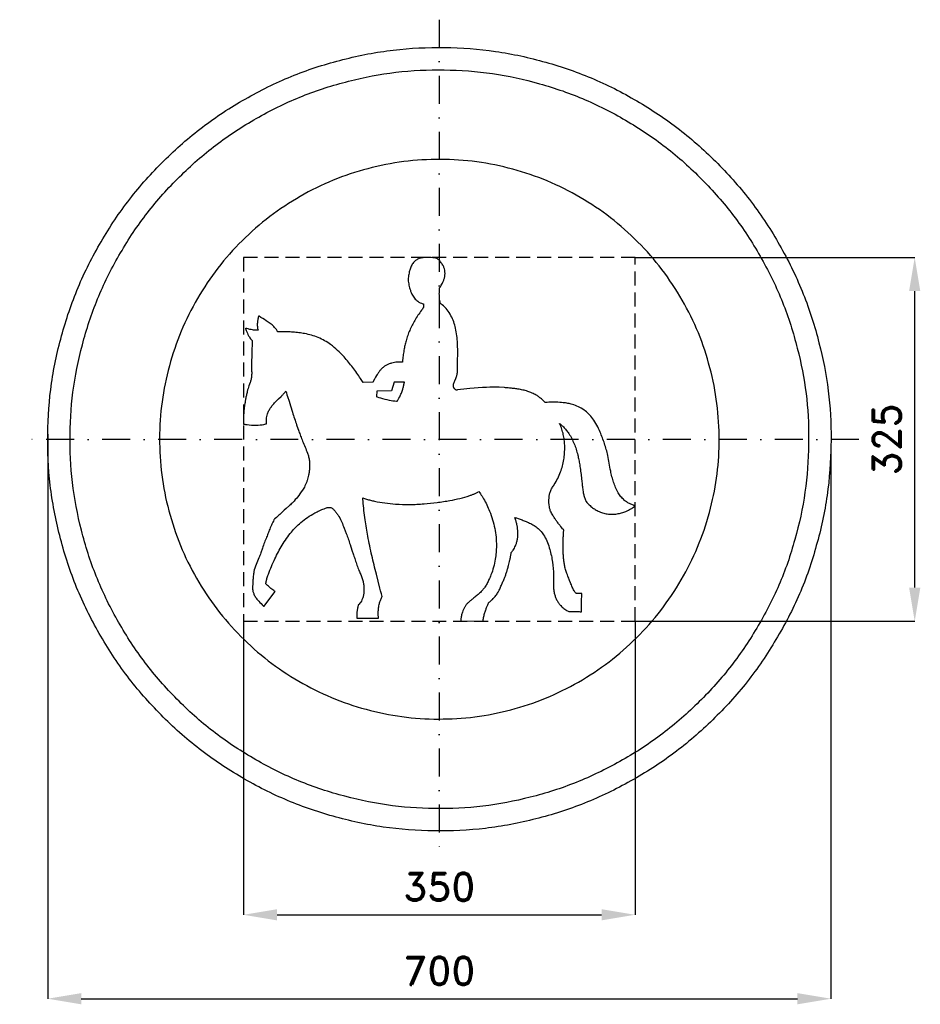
# Model space of a CAD drawing. Header units: millimetres. Extents: x -375 to 430, y -505 to 375.
import ezdxf

# ---------------------------------------------------------------- set-up
doc = ezdxf.new("R2010")
doc.units = ezdxf.units.MM
doc.header["$LTSCALE"] = 5
doc.linetypes.add('ČERCHOVANÁX2', pattern=[2, 1, -0.5, 0, -0.5])
doc.linetypes.add('ČÁRKOVANÁX2', pattern=[1.5, 1, -0.5])
doc.layers.add('Kóty', color=2, linetype='Continuous')
doc.layers.add('Značka', color=7, linetype='Continuous')
doc.styles.get("Standard").update_dxf_attribs({"font": 'romand.shx', "height": 25})
doc.dimstyles.get("Standard").update_dxf_attribs({"dimtxt": 25, "dimasz": 30, "dimexe": 0.18, "dimexo": 0.0625, "dimgap": 12.5, "dimtad": 1, "dimdec": 0, "dimzin": 0, "dimdsep": 46, "dimtxsty": 'Standard', "dimcen": 0.09, "dimadec": 0, "dimazin": 0, "dimtfac": 1, "dimtdec": 0, "dimtofl": 0, "dimtmove": 0, "dimatfit": 3, "dimfxl": 1, "dimtolj": 1, "dimtzin": 0, "dimarcsym": 0})

# ---------------------------------------------------------------- blocks, each defined once
blk = doc.blocks.new('*D2')
at = {"layer": 'Defpoints', "color": 0, "transparency": 16777216}
for p in [(-349.92, 4.7), (350.02, -4.46), (350.02, -499.82)]:
    blk.add_point(p, dxfattribs=at)
at = {"layer": 'Kóty', "color": 0, "lineweight": -2, "transparency": 16777216}
for p, q in [((-349.92, 4.64), (-349.92, -500)), ((350.02, -4.52), (350.02, -500)), ((-319.92, -499.82), (320.02, -499.82))]:
    blk.add_line(p, q, dxfattribs=at)
at = {"layer": 'Kóty', "color": 0, "transparency": 16777216}
for points in [[(-319.92, -494.82), (-319.92, -504.82), (-349.92, -499.82)], [(320.02, -494.82), (320.02, -504.82), (350.02, -499.82)]]:
    blk.add_solid(points, dxfattribs=at)
at = {"layer": 'Kóty', "color": 0, "transparency": 16777216, "insert": (0.05, -474.82), "char_height": 25, "attachment_point": 5}
blk.add_mtext('\\A1;700', dxfattribs=at)
blk = doc.blocks.new('*D3')
at = {"layer": 'Defpoints', "color": 0, "transparency": 16777216}
for p in [(-174.99, -162.49), (174.99, -162.49), (174.99, -424.82)]:
    blk.add_point(p, dxfattribs=at)
at = {"layer": 'Kóty', "color": 0, "lineweight": -2, "transparency": 16777216}
for p, q in [((-174.99, -162.55), (-174.99, -425)), ((174.99, -162.55), (174.99, -425)), ((-144.99, -424.82), (144.99, -424.82))]:
    blk.add_line(p, q, dxfattribs=at)
at = {"layer": 'Kóty', "color": 0, "transparency": 16777216}
for points in [[(-144.99, -419.82), (-144.99, -429.82), (-174.99, -424.82)], [(144.99, -419.82), (144.99, -429.82), (174.99, -424.82)]]:
    blk.add_solid(points, dxfattribs=at)
at = {"layer": 'Kóty', "color": 0, "transparency": 16777216, "insert": (0, -399.82), "char_height": 25, "attachment_point": 5}
blk.add_mtext('\\A1;350', dxfattribs=at)
blk = doc.blocks.new('*D4')
at = {"layer": 'Defpoints', "color": 0, "transparency": 16777216}
for p in [(174.99, 162.49), (424.84, 162.49), (174.99, -162.49)]:
    blk.add_point(p, dxfattribs=at)
at = {"layer": 'Kóty', "color": 0, "lineweight": -2, "transparency": 16777216}
for p, q in [((175.05, 162.49), (425.02, 162.49)), ((424.84, -132.49), (424.84, 132.49)), ((175.05, -162.49), (425.02, -162.49))]:
    blk.add_line(p, q, dxfattribs=at)
at = {"layer": 'Kóty', "color": 0, "transparency": 16777216}
for points in [[(419.84, 132.49), (429.84, 132.49), (424.84, 162.49)], [(419.84, -132.49), (429.84, -132.49), (424.84, -162.49)]]:
    blk.add_solid(points, dxfattribs=at)
at = {"layer": 'Kóty', "color": 0, "transparency": 16777216, "insert": (399.84, 0), "char_height": 25, "attachment_point": 5, "rotation": 90}
blk.add_mtext('\\A1;325', dxfattribs=at)

msp = doc.modelspace()

# ---------------------------------------------------------------- linework, layer by layer
at = {"layer": 'Kóty'}
msp.add_lwpolyline([(424.84, -50.88), (424.84, 75)], dxfattribs=at)
at = {"layer": 'Značka', "color": 6, "linetype": 'ČERCHOVANÁX2', "lineweight": 25, "ltscale": 5}
for p, q in [((0, 375), (0, -375)), ((375, 0), (-375, 0))]:
    msp.add_line(p, q, dxfattribs=at)
at = {"layer": 'Značka', "color": 5}
for points in [[(350.05, 0.12), (350.04, -2.17), (350.02, -4.46, -0.032168), (346.54, -50.09, -0.035723), (336.91, -94.89, -0.036667), (321.88, -138.14, -0.034754), (300.84, -178.83, -0.034039), (275.01, -216.66, -0.034453), (244.28, -250.59, -0.03456), (209.56, -280.44, -0.034426), (171.07, -305.25, -0.034389), (129.8, -325.1, -0.034418), (86.2, -339.11, -0.034424), (41.21, -347.61, -0.034417), (-4.53, -349.85, -0.034416), (-50.19, -346.41, -0.034417), (-94.95, -336.74, -0.034417), (-138.17, -321.6, -0.034417), (-178.9, -300.67, -0.034417), (-216.73, -274.86, -0.034417), (-250.66, -244.11, -0.034417), (-280.51, -209.39, -0.034417), (-305.32, -170.9, -0.034417), (-325.17, -129.63, -0.034417), (-339.18, -86.04, -0.034417), (-347.67, -41.04, -0.034417), (-349.92, 4.7, -0.034417), (-346.48, 50.36, -0.034417), (-336.81, 95.12, -0.034417), (-321.67, 138.34, -0.034417), (-300.74, 179.07, -0.034417), (-274.93, 216.89, -0.034416), (-244.18, 250.82, -0.034418), (-209.45, 280.68, -0.034417), (-170.97, 305.49, -0.034415), (-129.7, 325.34, -0.034415), (-86.1, 339.35, -0.034415), (-41.11, 347.84, -0.034416), (4.63, 350.09, -0.034417), (50.29, 346.65, -0.034417), (95.05, 336.98, -0.034417), (138.27, 321.83, -0.034417), (179, 300.91, -0.034417), (216.82, 275.1, -0.034407), (250.76, 244.35, -0.034414), (280.62, 209.62, -0.034488), (305.42, 171.14, -0.034419), (325.25, 129.88, -0.034077), (339.28, 86.27, -0.03279), (347.56, 43.5, -0.034265), (350.05, 0.12)], [(0.88, 121.56), (0.83, 121.76), (0.78, 121.96, -0.015758), (0.49, 123.38, -0.013549), (0.29, 124.82, -0.011483), (0.15, 126.22, -0.008996), (0.06, 127.63, -0.00764), (0.02, 129.04, -0.005552), (0.01, 130.44, -0.003985), (0.03, 131.55, -0.003098), (0.06, 132.65, -0.00218), (0.1, 133.77, -0.001731), (0.15, 134.9), (0.16, 135.09), (0.17, 135.29), (0.36, 135.56), (0.54, 135.84), (0.93, 136.42), (1.3, 137.01, 0.014343), (2.26, 138.65, 0.017309), (3.11, 140.34, 0.030149), (4.13, 142.83, 0.037847), (4.79, 145.45, 0.04569), (5.08, 148.27, 0.052045), (4.81, 151.09, 0.046552), (4.14, 153.52, 0.040663), (3.05, 155.8, 0.046328), (1.17, 158.5, 0.039812), (-1.12, 160.84), (-1.63, 161.28), (-2.14, 161.72), (-2.38, 161.76), (-2.62, 161.8), (-3.09, 161.88), (-3.56, 161.95), (-4.72, 162.12), (-5.88, 162.26), (-7.39, 162.41), (-8.9, 162.5), (-10.4, 162.53), (-11.9, 162.5), (-13.09, 162.42), (-14.29, 162.32), (-15.82, 162.15, 0.033917), (-17.32, 161.84, 0.064977), (-19.62, 160.88, 0.053654), (-21.65, 159.39, 0.038016), (-23.01, 158.03, 0.036311), (-24.14, 156.48, 0.033474), (-25.11, 154.75, 0.026768), (-25.86, 152.9, 0.015891), (-26.37, 151.28, 0.008295), (-26.81, 149.64, 0.012304), (-27.33, 147.41, 0.026653), (-27.68, 145.15, 0.060449), (-27.57, 140.23, 0.034981), (-26.53, 135.36, 0.019998), (-25.66, 132.53, 0.031664), (-24.51, 129.82, 0.029184), (-23.42, 127.89, 0.031411), (-22.1, 126.09, 0.030104), (-20.77, 124.66, 0.033696), (-19.28, 123.41, 0.024635), (-18.18, 122.67), (-17.01, 122.03), (-15.95, 121.58), (-14.86, 121.22), (-14.57, 121.15), (-14.28, 121.07), (-14.09, 117.8), (-14.59, 117.13), (-15.09, 116.47, 0.010769), (-18.31, 111.99, 0.014985), (-21.29, 107.36, 0.015885), (-23.76, 103.03, 0.017045), (-25.94, 98.55, 0.01784), (-27.85, 93.9, 0.017802), (-29.43, 89.12, 0.014169), (-30.53, 84.98, 0.012283), (-31.42, 80.79, 0.012871), (-32.23, 75.86, 0.012173), (-32.79, 70.89, 0.002058), (-32.88, 69.95), (-32.96, 69.01), (-33.73, 69.03), (-34.5, 69.04), (-35.94, 69.02), (-37.38, 68.95, 0.021688), (-40.06, 68.65, 0.028262), (-42.69, 68.09, 0.034171), (-45.32, 67.22, 0.039294), (-47.8, 65.98, 0.035745), (-49.83, 64.58, 0.032395), (-51.67, 62.91, 0.029835), (-53.46, 60.86, 0.021599), (-55.03, 58.63, 0.010207), (-56.02, 57.05), (-56.96, 55.44), (-57.96, 53.64), (-58.97, 51.84), (-59.21, 51.42), (-59.45, 50.99), (-68.07, 50.81), (-69.21, 52.53), (-70.35, 54.24, 0.013275), (-77.4, 64.23, 0.024524), (-85.18, 73.66, 0.023918), (-90.86, 79.52, 0.032355), (-97.16, 84.69, 0.029215), (-102.48, 88.14, 0.031495), (-108.18, 90.92, 0.030316), (-114.16, 93.03, 0.025297), (-120.34, 94.47, 0.016799), (-125.49, 95.27, 0.012333), (-130.67, 95.76, 0.009498), (-136.02, 96.06), (-141.37, 96.17), (-142.94, 96.18), (-144.52, 96.18), (-144.69, 96.51), (-144.87, 96.83), (-145.23, 97.45), (-145.61, 98.05, 0.022816), (-146.62, 99.42, 0.022319), (-147.74, 100.7, 0.026216), (-149.34, 102.22, 0.020058), (-151.06, 103.58), (-152.87, 104.84), (-154.72, 106.03), (-156.24, 106.96), (-157.75, 107.89), (-159.36, 108.91), (-160.93, 109.99), (-161.2, 110.19), (-161.48, 110.39), (-161.53, 110.19), (-161.58, 110), (-161.68, 109.61), (-161.77, 109.22), (-162, 108.24), (-162.2, 107.26, 0.01172), (-162.41, 105.97, 0.012712), (-162.57, 104.66, 0.014418), (-162.66, 103.37, 0.017031), (-162.67, 102.08, 0.014407), (-162.63, 101.07, 0.01494), (-162.52, 100.05, 0.018402), (-162.34, 98.99, 0.021227), (-162.09, 97.95), (-162.03, 97.76), (-161.98, 97.58), (-162.17, 97.57), (-162.36, 97.55), (-162.73, 97.53), (-163.1, 97.52), (-163.98, 97.52), (-164.87, 97.56), (-165.97, 97.66), (-167.07, 97.82), (-168.15, 98.02), (-169.22, 98.26), (-170.09, 98.48), (-170.97, 98.7), (-171.95, 98.95), (-172.93, 99.2), (-173.11, 99.25), (-173.3, 99.29), (-173.22, 99.1), (-173.15, 98.9), (-173.01, 98.5), (-172.86, 98.11), (-172.49, 97.14), (-172.1, 96.17), (-171.56, 94.94), (-170.99, 93.72), (-170.4, 92.58), (-169.76, 91.48), (-169.24, 90.67), (-168.67, 89.89), (-168.06, 89.15), (-167.39, 88.46), (-167.27, 88.34), (-167.14, 88.23), (-167.17, 87.74, 0.00099), (-167.19, 87.25, 0.000501), (-167.23, 86.28, 0.000523), (-167.28, 85.3, 0.000813), (-167.37, 82.93, 0.000822), (-167.46, 80.56, 0.001424), (-167.57, 77.47, 0.002374), (-167.65, 74.39, 0.001595), (-167.71, 71.33, -0.000638), (-167.76, 68.27, 0.00197), (-167.8, 65.79, 0.009042), (-167.79, 63.31, 0.001365), (-167.68, 60.09, -0.028316), (-167.75, 56.88, -0.021623), (-167.94, 55.21, -0.020415), (-168.27, 53.57, -0.014024), (-168.65, 52.13, -0.008209), (-169.1, 50.71), (-169.59, 49.28), (-170.09, 47.85), (-170.48, 46.72), (-170.86, 45.59, 0.008718), (-171.27, 44.23), (-171.63, 42.86, 0.011791), (-172.44, 39.34, 0.006512), (-173.12, 35.79, 0.004073), (-173.62, 32.91, 0.006556), (-174.06, 30.03, 0.007676), (-174.42, 27.16, 0.007656), (-174.69, 24.29, 0.006099), (-174.85, 21.97, 0.006099), (-174.96, 19.64, 0.00696), (-175.02, 17.12, 0.007734), (-175, 14.59), (-174.99, 14.14), (-174.98, 13.68), (-174.68, 13.63), (-174.37, 13.57), (-173.76, 13.46), (-173.15, 13.36), (-171.61, 13.14), (-170.06, 12.95), (-167.99, 12.77), (-165.91, 12.68), (-163.83, 12.66), (-161.75, 12.75), (-160.09, 12.88), (-158.43, 13.08), (-156.68, 13.37), (-154.95, 13.74), (-154.65, 13.82), (-154.34, 13.9), (-154.4, 14.58), (-154.44, 15.27, -0.014349), (-154.46, 16.56, -0.01508), (-154.41, 17.86, -0.030697), (-154.1, 20.37, -0.034103), (-153.47, 22.82, -0.041952), (-152.26, 25.77, -0.035446), (-150.61, 28.51, -0.02966), (-148.5, 31.23, -0.01766), (-146.14, 33.73), (-143.73, 36.08), (-141.3, 38.42, 0.0136), (-139.4, 40.36, 0.027421), (-137.67, 42.44), (-137.39, 42.82), (-137.12, 43.19), (-136.87, 42.36), (-136.62, 41.53), (-136.12, 39.87), (-135.61, 38.21), (-134.32, 34.01), (-133.02, 29.82), (-131.24, 24.19, 0.00298), (-129.4, 18.58, 0.00279), (-127.5, 12.97), (-125.55, 7.37, 0.003535), (-123.97, 2.93, 0.009553), (-122.27, -1.47, 0.004278), (-119.99, -6.84, -0.018399), (-117.86, -12.27, -0.022761), (-116.8, -15.68, -0.033054), (-116.14, -19.18, -0.029671), (-115.92, -22.37, -0.020216), (-116.02, -25.59, -0.016633), (-116.33, -28.8, -0.017564), (-116.86, -31.98, -0.014205), (-117.4, -34.35, -0.01536), (-118.07, -36.69, -0.019289), (-118.97, -39.2, -0.023026), (-120.07, -41.61, -0.017549), (-121.14, -43.55, -0.010686), (-122.32, -45.43), (-123.39, -47.03), (-124.51, -48.6), (-125.65, -50.13), (-126.83, -51.63), (-127.74, -52.76), (-128.68, -53.86), (-129.77, -55.1), (-130.89, -56.3, -0.017303), (-133.84, -59.13), (-136.89, -61.86), (-138.51, -63.36), (-140.13, -64.86), (-141.34, -65.96), (-142.56, -67.06), (-143.49, -67.88), (-144.43, -68.69), (-145.6, -69.71), (-146.78, -70.72), (-147.03, -70.93), (-147.27, -71.14), (-147.51, -71.59), (-147.74, -72.04), (-148.22, -72.98), (-148.69, -73.93, 0.006877), (-149.92, -76.54, 0.005677), (-151.08, -79.19, 0.006264), (-152.77, -83.3, 0.002691), (-154.39, -87.44, 0.002547), (-156.24, -92.26, 0.005469), (-158, -97.1), (-159.53, -101.51, -0.013237), (-161.19, -105.88), (-163.78, -111.93, 0.05427), (-165.69, -118.16, 0.018847), (-166.02, -120.16, 0.00677), (-166.25, -122.18, 0.002279), (-166.42, -123.85, 0.00523), (-166.56, -125.53, 0.005546), (-166.67, -127.2, 0.00467), (-166.75, -128.87, 0.003678), (-166.79, -130.2, 0.0033), (-166.81, -131.54, 0.003135), (-166.82, -132.94, 0.003134), (-166.81, -134.34), (-166.8, -134.59), (-166.8, -134.83), (-166.73, -135.13), (-166.66, -135.42), (-166.52, -135.99), (-166.35, -136.55, 0.01934), (-165.89, -137.84, 0.020527), (-165.33, -139.1, 0.025136), (-164.5, -140.61, 0.021907), (-163.53, -142.05, 0.017534), (-162.47, -143.4, 0.012648), (-161.33, -144.69), (-160.35, -145.73), (-159.35, -146.74), (-158.23, -147.86), (-157.11, -148.98), (-156.91, -149.19), (-156.71, -149.4), (-146.82, -136.07), (-146.94, -135.97), (-147.07, -135.87), (-147.94, -135.17), (-148.82, -134.48), (-149.66, -133.82), (-150.49, -133.16), (-151.32, -132.49), (-152.14, -131.81), (-152.79, -131.25), (-153.42, -130.68), (-154.08, -130.05), (-154.73, -129.4), (-154.84, -129.29), (-154.95, -129.17), (-154.94, -129.07), (-154.94, -128.98, -0.00496), (-154.93, -128.78, -0.002475), (-154.92, -128.58, -0.010344), (-154.86, -128.06, -0.010361), (-154.79, -127.54, -0.011368), (-154.66, -126.76, -0.009438), (-154.49, -125.99, -0.008313), (-154.26, -125.1, -0.006619), (-154.01, -124.23), (-153.76, -123.44), (-153.5, -122.65), (-153.11, -121.54), (-152.7, -120.44, -0.009142), (-149.96, -113.5, -0.011838), (-146.92, -106.69, -0.013233), (-143.86, -100.53, -0.015242), (-140.45, -94.55, -0.018331), (-136.52, -88.52, -0.021124), (-132.12, -82.81, -0.020007), (-128.18, -78.41, -0.022865), (-123.87, -74.36, -0.029868), (-117.84, -69.72, -0.02699), (-111.32, -65.79, -0.016384), (-107.23, -63.72, -0.018034), (-103.01, -61.94), (-101.61, -61.43, -0.025702), (-100.18, -61.03), (-99.24, -60.87, -0.038397), (-98.28, -60.83), (-97.62, -60.88), (-96.98, -61.03), (-96.36, -61.26), (-95.78, -61.57), (-95.19, -61.99), (-94.64, -62.46, -0.023832), (-93.88, -63.24), (-93.18, -64.07, -0.016192), (-91.32, -66.48, -0.022973), (-89.66, -69.01, -0.035841), (-87.14, -74.02, -0.010086), (-85.07, -79.26), (-83.23, -84.12, -0.005093), (-81.44, -88.99, -0.005306), (-79.74, -93.92), (-78.09, -98.87), (-76.62, -103.29, -0.002784), (-75.17, -107.71, 0.003348), (-73.6, -112.54, 0.019857), (-71.82, -117.29, 0.005624), (-70.27, -120.82, -0.026309), (-68.87, -124.39, -0.033691), (-67.99, -127.76, -0.024625), (-67.51, -131.23, -0.024935), (-67.33, -134.65, -0.034415), (-67.55, -138.05, -0.036934), (-68.1, -140.85, -0.045546), (-69.11, -143.53, -0.043997), (-70.23, -145.49, -0.056209), (-71.7, -147.18), (-72.03, -147.48), (-72.37, -147.78), (-72.42, -147.96), (-72.47, -148.14), (-72.55, -148.5), (-72.64, -148.86, 0.004261), (-72.84, -149.75, 0.005521), (-73.03, -150.65, 0.007326), (-73.25, -151.85, 0.007263), (-73.43, -153.05, 0.008184), (-73.58, -154.25, 0.009304), (-73.69, -155.45, 0.007614), (-73.76, -156.41, 0.007113), (-73.79, -157.37, 0.008148), (-73.79, -158.39, 0.009598), (-73.76, -159.4), (-73.75, -159.58), (-73.75, -159.76), (-73.46, -159.76), (-73.17, -159.76), (-72.59, -159.76), (-72.01, -159.76), (-70.55, -159.76), (-69.1, -159.75), (-67.16, -159.74), (-65.22, -159.72), (-63.27, -159.7), (-61.33, -159.69), (-59.78, -159.67), (-58.23, -159.66), (-56.58, -159.65), (-54.94, -159.65), (-54.65, -159.65), (-54.36, -159.65), (-54.39, -159.32), (-54.42, -159), (-54.47, -158.35), (-54.51, -157.71, -0.009641), (-54.57, -156.14, -0.010876), (-54.56, -154.57, -0.014559), (-54.46, -152.56, -0.015082), (-54.25, -150.56, -0.01504), (-53.94, -148.64, -0.016019), (-53.51, -146.75, -0.012308), (-53.1, -145.3, -0.012578), (-52.62, -143.87, -0.013498), (-52.05, -142.4, -0.015363), (-51.4, -140.96), (-51.27, -140.71), (-51.15, -140.46), (-51.47, -139.21), (-51.79, -137.95), (-52.43, -135.44), (-53.07, -132.94), (-54.67, -126.72), (-56.25, -120.5, -0.002522), (-58.32, -112.16, -0.003735), (-60.28, -103.79, -0.004976), (-62.17, -95.16, -0.005929), (-63.86, -86.49, -0.005438), (-65.14, -79.21, -0.005481), (-66.25, -71.89, -0.006563), (-67.32, -63.63, -0.007365), (-68.17, -55.34), (-68.3, -53.81), (-68.43, -52.29), (-66.73, -52.85), (-65.02, -53.39, 0.011517), (-61.49, -54.38, 0.009628), (-57.92, -55.22, 0.020635), (-48.59, -56.86, 0.017545), (-39.15, -57.78, 0.020225), (-26.4, -58.18, 0.017526), (-13.67, -57.61, 0.014474), (-2.06, -56.44, 0.013857), (9.47, -54.61, 0.014742), (18.41, -52.74, 0.023404), (27.17, -50.2, 0.009567), (29.62, -49.33, 0.012757), (32.03, -48.35), (33.18, -47.83, 0.018784), (34.29, -47.24), (34.81, -46.92), (35.32, -46.59), (36.06, -47.65), (36.79, -48.71, -0.008286), (38.18, -50.85, -0.007914), (39.49, -53.03, -0.018451), (42.45, -58.52, -0.019458), (44.99, -64.21, -0.02568), (47.66, -71.79, -0.025797), (49.54, -79.6, -0.025283), (50.66, -87.28, -0.025949), (51, -95.04, -0.020789), (50.76, -101.05, -0.021626), (50.02, -107.02, -0.026578), (48.47, -114.16, -0.026847), (46.17, -121.09, -0.0084), (45.31, -123.24, -0.008292), (44.38, -125.37, -0.007925), (43.56, -127.09, -0.010682), (42.68, -128.77, -0.012356), (41.73, -130.43, -0.013539), (40.68, -132.03, -0.012015), (39.77, -133.3, -0.012886), (38.79, -134.53, -0.016113), (37.42, -136.06, -0.013737), (35.95, -137.52, -0.01811), (33.17, -139.96, -0.008327), (30.25, -142.26, 0.005117), (28.13, -143.91, 0.020475), (26.09, -145.68, 0.030762), (24.24, -147.62, 0.038013), (22.68, -149.8, 0.035211), (21.51, -152, 0.027536), (20.63, -154.34, 0.029679), (19.75, -157.66, 0.023063), (19.23, -161.06, 0.003428), (19.15, -161.78), (19.08, -162.5), (39.16, -162.27), (39.19, -162), (39.21, -161.74, -0.014545), (39.45, -159.93, -0.014523), (39.79, -158.15, -0.01273), (40.18, -156.49, -0.010799), (40.65, -154.85, -0.00872), (41.18, -153.24, -0.007463), (41.76, -151.64, -0.004627), (42.26, -150.36, -0.003835), (42.78, -149.1, -0.002695), (43.36, -147.74, -0.001781), (43.95, -146.39, 0.000951), (44.06, -146.14, -0.00075), (44.16, -145.9), (44.38, -145.73), (44.59, -145.55), (45.01, -145.2), (45.42, -144.84, 0.008089), (46.44, -143.92, 0.009088), (47.43, -142.97, 0.012701), (48.69, -141.66, 0.014623), (49.89, -140.29, 0.015135), (51.02, -138.84, 0.014426), (52.06, -137.32, 0.013758), (52.85, -136.03, 0.018525), (53.56, -134.7, 0.017014), (54.35, -132.91, -0.001984), (55.09, -131.09, -0.010428), (56.53, -127.87, 0.009898), (57.96, -124.66, 0.014443), (59.08, -121.81, 0.00846), (60.06, -118.91, 0.006227), (61.01, -115.87, 0.007986), (61.86, -112.81, 0.00693), (62.49, -110.28, 0.005973), (63.06, -107.72, 0.006862), (63.61, -104.93, 0.007841), (64.08, -102.13), (64.16, -101.62), (64.24, -101.12), (64.53, -100.78), (64.81, -100.43, 0.010596), (65.36, -99.72, 0.009836), (65.88, -99, 0.024251), (67.06, -97.1, 0.024805), (68.04, -95.09, 0.033003), (69.1, -92.22, 0.030615), (69.79, -89.23, 0.029774), (70.17, -85.99, 0.027063), (70.19, -82.72, 0.020999), (69.96, -79.91, 0.01835), (69.52, -77.11, 0.019523), (68.79, -73.94, 0.019394), (67.81, -70.83), (67.61, -70.26), (67.41, -69.69), (68.21, -69.98), (69.01, -70.27), (70.59, -70.83), (72.16, -71.38, -0.006369), (75.9, -72.74, -0.015278), (79.58, -74.27, -0.028404), (83.67, -76.34, -0.040588), (87.43, -78.96, -0.047524), (91, -82.42, -0.043256), (93.9, -86.46, -0.045129), (96.72, -92.22, -0.025936), (98.71, -98.35, -0.032526), (101.14, -109.64, -0.038098), (101.96, -121.11, -0.006444), (101.92, -126.04, 0.015867), (101.97, -130.96, 0.022893), (102.29, -134.6, 0.028702), (102.97, -138.2, 0.030035), (103.88, -141.16, 0.036845), (105.17, -143.98, 0.035539), (106.68, -146.37, 0.03257), (108.5, -148.54, 0.040324), (111.36, -151.14, 0.035181), (114.58, -153.27), (115.18, -153.62), (115.78, -153.95), (115.97, -153.95), (116.16, -153.94), (116.54, -153.93), (116.91, -153.93), (117.83, -153.92), (118.75, -153.91), (119.92, -153.91), (121.09, -153.92), (122.2, -153.93), (123.31, -153.94), (124.16, -153.95), (125, -153.96), (125.85, -153.97), (126.7, -153.97), (126.84, -153.97), (126.99, -153.97), (126.99, -153.73), (126.99, -153.48), (126.99, -152.99), (126.99, -152.51), (127.01, -151.29), (127.02, -150.07), (127.05, -148.46), (127.09, -146.85), (127.13, -145.24), (127.16, -143.63), (127.19, -142.34), (127.21, -141.05), (127.23, -139.67), (127.24, -138.28), (127.24, -138.04), (127.24, -137.79), (127.14, -137.79), (127.04, -137.78), (126.83, -137.77), (126.63, -137.77, 0.008772), (126.13, -137.77, 0.004892), (125.63, -137.78), (124.99, -137.81, -0.003861), (124.36, -137.83, -0.011148), (123.79, -137.84, -0.023185), (123.22, -137.8, -0.025023), (122.83, -137.75, -0.036349), (122.45, -137.64), (122.29, -137.58, -0.030771), (122.13, -137.49, -0.04251), (121.92, -137.34, -0.02405), (121.74, -137.16, -0.050715), (121.03, -136.27, -0.019357), (120.46, -135.28, -0.007993), (119.61, -133.67, -0.009515), (118.82, -132.03, -0.009306), (117.98, -130.13, -0.004649), (117.19, -128.19), (116.41, -126.19, -0.002363), (115.64, -124.18), (115.27, -123.21), (114.9, -122.24), (114.41, -120.99, -0.004032), (113.93, -119.73, -0.02025), (112.76, -116.15, -0.021509), (111.9, -112.48, -0.018168), (111.33, -108.99, -0.012489), (110.97, -105.47, -0.009992), (110.73, -101.52, -0.008382), (110.63, -97.56, -0.006132), (110.63, -94.05, -0.004461), (110.71, -90.55, -0.004202), (110.87, -86.49, -0.003492), (111.08, -82.43), (111.13, -81.68), (111.17, -80.92), (111.01, -80.74), (110.85, -80.56), (110.53, -80.2), (110.2, -79.84), (109.4, -78.91), (108.62, -77.98, -0.004597), (107.58, -76.7, -0.004871), (106.56, -75.41, -0.005094), (105.57, -74.1, -0.004854), (104.6, -72.76, -0.004316), (103.84, -71.68, -0.004631), (103.11, -70.59, -0.005811), (102.23, -69.22, -0.003958), (101.37, -67.83, -0.012617), (100.3, -65.99, -0.031019), (99.4, -64.07, -0.042695), (98.6, -61.47, -0.026453), (98.16, -58.78, -0.02391), (97.93, -55.63, -0.02674), (98.02, -52.48, -0.032351), (98.42, -49.46, -0.04485), (99.27, -46.56, -0.042581), (100.82, -43.41, -0.006925), (102.69, -40.4, 0.022758), (105.82, -34.9, 0.030273), (108.34, -29.14, 0.028228), (110.06, -23.71, 0.023399), (111.21, -18.12, 0.023127), (111.92, -12.27, 0.025728), (112.06, -6.39, 0.021996), (111.77, -1.66, 0.022053), (111.06, 3.03, 0.026151), (109.88, 7.91, 0.032282), (108.15, 12.61), (107.79, 13.42), (107.43, 14.23), (108.04, 13.73), (108.64, 13.22, -0.011368), (109.8, 12.19, -0.01067), (110.91, 11.1, -0.02449), (113.46, 8.27, -0.024259), (115.72, 5.2, -0.029886), (118.34, 0.81, -0.024881), (120.47, -3.85, -0.021291), (122.27, -8.86, -0.017123), (123.69, -14, -0.011232), (124.65, -18.34, -0.008586), (125.45, -22.72, -0.00841), (126.3, -28.42, -0.006473), (126.99, -34.15, -0.001671), (127.29, -37.07), (127.6, -39.99, 0.002832), (127.84, -42.24, 0.005426), (128.13, -44.49, 0.008341), (128.45, -46.59, 0.011665), (128.86, -48.68, 0.011437), (129.23, -50.26, 0.012451), (129.68, -51.82, 0.015515), (130.24, -53.42, 0.019914), (130.9, -54.98), (131.03, -55.24), (131.16, -55.51), (131.86, -56.31, 0.00622), (132.56, -57.09, 0.015065), (133.96, -58.52, 0.015033), (135.45, -59.85, 0.031392), (138.55, -62.2, 0.035705), (141.94, -64.12, 0.041006), (145.92, -65.7, 0.040525), (150.1, -66.61, 0.040175), (154.52, -66.92, 0.037004), (158.94, -66.54, 0.032448), (162.94, -65.7, 0.031853), (166.79, -64.35, 0.018962), (169, -63.34, 0.018758), (171.13, -62.17, 0.018403), (172.76, -61.12, 0.024975), (174.29, -59.95, 0.006004), (174.65, -59.64), (175, -59.33), (174.22, -59.1, -0.006825), (173.44, -58.85, -0.016), (171.98, -58.32, -0.015617), (170.56, -57.69, -0.033136), (167.81, -56.17, -0.035961), (165.29, -54.28, -0.046695), (162.31, -51.25, -0.038491), (159.87, -47.74, -0.036342), (157.53, -43.16, -0.023817), (155.75, -38.34, -0.016245), (154.3, -33.34, -0.012881), (153.14, -28.28, -0.006894), (151.84, -21.33, 0.009877), (150.49, -14.39, 0.027086), (147.63, -3.8, 0.024294), (143.69, 6.47, 0.021853), (140.76, 12.65, 0.037593), (137.12, 18.42, 0.0387), (133.54, 22.64, 0.044315), (129.32, 26.21, 0.046299), (124.34, 29.15, 0.04115), (118.92, 31.18, 0.025349), (114.88, 32.16, 0.019743), (110.78, 32.78, 0.024286), (104.38, 33.23, 0.020881), (97.97, 33.09), (96.3, 32.99), (94.62, 32.87), (94.16, 33.37), (93.69, 33.87), (92.75, 34.81), (91.77, 35.72, 0.024228), (89.29, 37.73, 0.025575), (86.62, 39.48, 0.032076), (82.9, 41.42, 0.02711), (78.96, 42.9, 0.02339), (74.67, 44.09, 0.017218), (70.3, 44.94, 0.010772), (66.46, 45.48, 0.007468), (62.61, 45.89, 0.005442), (58.12, 46.25), (53.63, 46.54), (52.79, 46.59), (51.96, 46.64), (51.34, 46.63), (50.72, 46.62), (49.49, 46.6), (48.26, 46.58), (45.28, 46.51), (42.29, 46.42), (38.48, 46.27), (34.67, 46.07), (31.03, 45.83), (27.4, 45.53), (24.62, 45.26), (21.83, 44.94), (18.98, 44.57), (16.14, 44.13), (15.65, 44.05), (15.16, 43.97), (14.89, 44.14), (14.63, 44.31), (14.18, 44.66), (13.77, 45.05), (13.41, 45.49, -0.039007), (13.11, 45.98, -0.050503), (12.82, 46.68, -0.046456), (12.68, 47.42, -0.049185), (12.66, 48.38, -0.033089), (12.8, 49.32, -0.033931), (13.24, 50.9, -0.015076), (13.84, 52.43), (14.61, 54.28, 0.01117), (15.34, 56.15, 0.016373), (15.73, 57.28, 0.028793), (16.01, 58.44, 0.026059), (16.15, 59.59, 0.009706), (16.21, 60.75, 0.00717), (16.35, 66.65, 0.001077), (16.39, 72.54, 0.002504), (16.41, 79.17, 0.011982), (16.24, 85.81, 0.020328), (15.68, 92.58, 0.026662), (14.48, 99.27, 0.030135), (12.84, 105, 0.038057), (10.43, 110.46, 0.047965), (6.99, 115.81, 0.058885), (2.54, 120.27), (1.71, 120.93), (0.88, 121.56)], [(-56.05, 38.18), (-55.86, 38.11), (-55.68, 38.04), (-54.11, 37.51), (-52.52, 37.02), (-50.68, 36.48), (-48.81, 35.99), (-46.79, 35.5), (-44.75, 35.07), (-43.11, 34.76), (-41.46, 34.51), (-39.81, 34.3), (-38.15, 34.17), (-37.87, 34.15), (-37.59, 34.14), (-37.44, 34.38), (-37.3, 34.62), (-37.01, 35.09), (-36.72, 35.57), (-36.05, 36.78), (-35.41, 38, 0.011382), (-34.63, 39.65, 0.011154), (-33.93, 41.33, 0.010415), (-33.3, 43.03, 0.010491), (-32.74, 44.75, 0.007694), (-32.33, 46.14, 0.007285), (-31.96, 47.54, 0.007538), (-31.62, 49.04, 0.007715), (-31.31, 50.54), (-31.26, 50.81), (-31.21, 51.08), (-40.44, 50.99), (-42.59, 43.45), (-55.96, 43.01), (-56.05, 38.18)]]:
    msp.add_lwpolyline(points, format="xyb", dxfattribs=at)
at = {"layer": 'Značka', "color": 1}
for points in [[(330.05, 0.12), (330.04, -2.04), (330.02, -4.2, -0.032166), (326.74, -47.22, -0.035722), (317.66, -89.46, -0.036665), (303.49, -130.24, -0.034754), (283.65, -168.61, -0.034039), (259.3, -204.27, -0.034453), (230.32, -236.26, -0.03456), (197.59, -264.41, -0.034426), (161.29, -287.8, -0.034389), (122.38, -306.52, -0.034418), (81.28, -319.73, -0.034424), (38.85, -327.74, -0.034417), (-4.27, -329.85, -0.034416), (-47.32, -326.61, -0.034417), (-89.53, -317.49, -0.034417), (-130.27, -303.21, -0.034416), (-168.68, -283.49, -0.034417), (-204.34, -259.15, -0.034417), (-236.33, -230.15, -0.034417), (-264.48, -197.41, -0.034417), (-287.87, -161.13, -0.034417), (-306.59, -122.22, -0.034417), (-319.8, -81.11, -0.034417), (-327.8, -38.69, -0.034417), (-329.92, 4.44, -0.034417), (-326.68, 47.49, -0.034417), (-317.56, 89.69, -0.034417), (-303.28, 130.44, -0.034416), (-283.55, 168.85, -0.034417), (-259.22, 204.51, -0.034418), (-230.22, 236.5, -0.034417), (-197.48, 264.65, -0.034415), (-161.2, 288.04, -0.034416), (-122.29, 306.76, -0.034417), (-81.18, 319.96, -0.034418), (-38.75, 327.97, -0.034417), (4.37, 330.09, -0.034417), (47.42, 326.84, -0.034417), (89.62, 317.73, -0.034415), (130.37, 303.45, -0.034416), (168.78, 283.72, -0.034418), (204.44, 259.39, -0.034406), (236.43, 230.39, -0.034413), (264.58, 197.65, -0.034487), (287.97, 161.36, -0.034418), (306.67, 122.47, -0.034077), (319.9, 81.35, -0.032792), (327.7, 41.02, -0.034265), (330.05, 0.12)], [(250.05, 0.12), (250.04, 1.75), (250.03, 3.39, 0.032169), (247.54, 35.98, 0.035722), (240.66, 67.98, 0.036667), (229.93, 98.88, 0.034753), (214.9, 127.94, 0.03404), (196.45, 154.96, 0.034453), (174.5, 179.19, 0.034563), (149.7, 200.52, 0.034428), (122.2, 218.24, 0.03439), (92.73, 232.42, 0.034416), (61.59, 242.43, 0.034424), (29.45, 248.49, 0.034418), (-3.22, 250.1, 0.034416), (-35.84, 247.64, 0.034415), (-67.81, 240.73, 0.034415), (-98.68, 229.92, 0.034416), (-127.77, 214.97, 0.034418), (-154.79, 196.53, 0.034417), (-179.03, 174.57, 0.034415), (-200.35, 149.76, 0.034417), (-218.07, 122.27, 0.034416), (-232.25, 92.8, 0.034416), (-242.26, 61.66, 0.034417), (-248.32, 29.52, 0.034417), (-249.93, -3.15, 0.034417), (-247.47, -35.77, 0.034417), (-240.56, -67.74, 0.034417), (-229.75, -98.61, 0.034417), (-214.8, -127.7, 0.034416), (-196.36, -154.72, 0.034416), (-174.4, -178.96, 0.034417), (-149.6, -200.28, 0.034417), (-122.11, -218.01, 0.034417), (-92.63, -232.18, 0.034417), (-61.49, -242.19, 0.034416), (-29.35, -248.26, 0.034416), (3.32, -249.86, 0.034417), (35.94, -247.4, 0.034418), (67.91, -240.5, 0.034416), (98.78, -229.68, 0.034417), (127.87, -214.73, 0.034417), (154.89, -196.3, 0.034405), (179.13, -174.33, 0.034415), (200.45, -149.52, 0.034488), (218.17, -122.04, 0.034417), (232.34, -92.57, 0.034078), (242.36, -61.42, 0.032788), (248.27, -30.87, 0.034264), (250.05, 0.12)]]:
    msp.add_lwpolyline(points, format="xyb", dxfattribs=at)
at = {"layer": 'Značka', "color": 6, "linetype": 'ČÁRKOVANÁX2', "ltscale": 2.5}
msp.add_lwpolyline([(-174.99, -162.49), (174.99, -162.49), (174.99, 162.49), (-174.99, 162.49), (-174.99, -162.49)], dxfattribs=at)

# ---------------------------------------------------------------- dimensions: what is measured, and where the dimension line sits
at = {"layer": 'Kóty'}
dim = msp.add_linear_dim(base=(424.84, 162.49), p1=(174.99, -162.49), p2=(174.99, 162.49), angle=90, dimstyle='Standard', dxfattribs=at)
dim.commit()
dim.dimension.update_dxf_attribs({"geometry": '*D4', "text_midpoint": (399.84, 0)})
for base, p1, p2, picture, middle in [((350.02, -499.82), (-349.92, 4.7), (350.02, -4.46), '*D2', (0.05, -474.82)), ((174.99, -424.82), (-174.99, -162.49), (174.99, -162.49), '*D3', (0, -399.82))]:
    dim = msp.add_linear_dim(base=base, p1=p1, p2=p2, dimstyle='Standard', dxfattribs=at)
    dim.commit()
    dim.dimension.update_dxf_attribs({"geometry": picture, "text_midpoint": middle})

doc.saveas('drawing.dxf')
